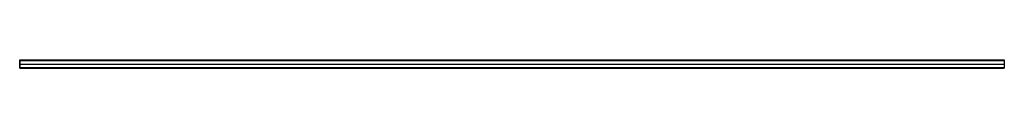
# Model space of a CAD drawing. Header units: millimetres. Extents: x 0 to 2500, y -11 to 11.
import ezdxf

# ---------------------------------------------------------------- set-up
doc = ezdxf.new("R2010")
doc.units = ezdxf.units.MM
doc.header["$LTSCALE"] = 10
doc.linetypes.add('ALLCAD_Strich', pattern=[0.2, 0.15, -0.05])
for name, color, linetype in [('BESCH_KONT_sich_schn_ansi_2d', 40, 'Continuous'), ('BESCH_KONT_sich_schn_grun_2d', 10, 'Continuous'), ('BESCH_KONT_sich_schn_seit_2d', 160, 'Continuous')]:
    doc.layers.add(name, color=color, linetype=linetype)

msp = doc.modelspace()

# ---------------------------------------------------------------- linework, layer by layer
at = {"layer": 'BESCH_KONT_sich_schn_ansi_2d', "linetype": 'ALLCAD_Strich'}
for p, q in [((0, 0, -1), (2500, 0, -1)), ((0, 0, -17), (0, 0, -17)), ((0, 0, -17), (0, 0, -17)), ((0, 0, -17), (0, 0, -17)), ((0, 0, -17), (0, 0, -17)), ((0, 0, -17), (0, 0, -17)), ((0, 0, -17), (0, 0, -17)), ((0, 0, -17), (0, 0, -17)), ((0, 0, -17), (0, 0, -17)), ((0, 0, -17), (0, 0, -17)), ((0, 0, -17), (0, 0, -17)), ((0, 0, -17), (0, 0, -17)), ((0, 0, -17), (0, 0, -17)), ((0, 0, -17), (0, 0, -17)), ((0, 0, -17), (0, 0, -17)), ((0, 0, -17), (0, 0, -17)), ((0, 0, -17), (0, 0, -17)), ((0, 0, -17), (0, 0, -17)), ((0, 0, -17), (0, 0, -17)), ((0, 0, -17), (0, 0, -17)), ((0, 0, -17), (0, 0, -17)), ((0, 0, -17), (0, 0, -17)), ((0, 0, -17), (0, 0, -17)), ((0, 0, -17), (0, 0, -17)), ((0, 0, -18), (2500, 0, -18)), ((0, 0, -17), (2500, 0, -17)), ((0, 0), (2500, 0)), ((0, 0, -17), (0, 0)), ((0, 0, -18), (0, 0, -17)), ((2500, 0, -17), (2500, 0, -18)), ((2500, 0), (2500, 0, -17))]:
    msp.add_line(p, q, dxfattribs=at)
at = {"layer": 'BESCH_KONT_sich_schn_ansi_2d', "linetype": 'ALLCAD_Strich', "extrusion": (0, 1, 0)}
for radius, start, end in [(0.00116, 180, 270), (0.00116, 90, 180), (0.00116, 270, 0), (0.00116, 0, 90), (0.00116, 180, 270), (0.00116, 90, 180), (0.00116, 270, 0), (0.00116, 0, 90), (0.00093, 0, 90), (0.00093, 270, 0)]:
    msp.add_arc((0, -17), radius, start, end, dxfattribs=at)
at = {"layer": 'BESCH_KONT_sich_schn_ansi_2d', "linetype": 'ALLCAD_Strich', "extrusion": (0, -1, 0)}
for radius, start, end in [(0.00271, 180, 270), (0.00271, 90, 180), (0.00271, 0, 90), (0.00271, 270, 360), (0.00271, 180, 270), (0.00271, 90, 180), (0.00271, 0, 90), (0.00271, 270, 360), (0.00217, 180, 270), (0.00217, 90, 180)]:
    msp.add_arc((0, -17), radius, start, end, dxfattribs=at)
at = {"layer": 'BESCH_KONT_sich_schn_grun_2d', "linetype": 'ALLCAD_Strich'}
for p, q in [((0, 11, -18), (2500, 11, -18)), ((0, 10, -18), (0, 11, -18)), ((0, 10, -18), (0, 10, -18)), ((0, 10, -18), (0, 10, -18)), ((0, 10, -18), (0, 10, -18)), ((0, 10, -18), (0, 10, -18)), ((0, 10, -18), (0, 10, -18)), ((0, 10, -18), (0, 10, -18)), ((0, 10, -18), (0, 10, -18)), ((0, 10, -18), (0, 10, -18)), ((0, 10, -18), (0, 10, -18)), ((0, 10, -18), (0, 10, -18)), ((0, 10, -18), (0, 10, -18)), ((0, 10, -18), (0, 10, -18)), ((0, -10, -18), (0, 10, -18)), ((0, 10, -18), (0, 10, -18)), ((0, 10, -18), (0, 10, -18)), ((0, 10, -18), (0, 10, -18)), ((0, 10, -18), (0, 10, -18)), ((0, 10, -18), (0, 10, -18)), ((0, 10, -18), (0, 10, -18)), ((0, 10, -18), (0, 10, -18)), ((0, 10, -18), (0, 10, -18)), ((0, 10, -18), (0, 10, -18)), ((0, 10, -18), (0, 10, -18)), ((0, 10, -18), (0, 10, -18)), ((0, 10, -18), (0, 10, -18)), ((0, 10, -18), (0, 10, -18)), ((0, 10, -18), (0, 10, -18)), ((0, 10, -18), (2500, 10, -18)), ((0, 10, -18), (0, 10, -18)), ((0, 10, -18), (0, 10, -18)), ((0, 10, -18), (0, 10, -18)), ((0, 10, -18), (0, 10, -18)), ((0, 10, -18), (0, 10, -18)), ((0, 9, -18), (2500, 9, -18)), ((2500, 11, -18), (2500, 10, -18)), ((2500, 10, -18), (2500, -10, -18)), ((0, -9, -18), (2500, -9, -18)), ((0, -10, -18), (2500, -10, -18)), ((0, -11, -18), (0, -10, -18)), ((0, -11, -18), (2500, -11, -18)), ((2500, -10, -18), (2500, -11, -18))]:
    msp.add_line(p, q, dxfattribs=at)
at = {"layer": 'BESCH_KONT_sich_schn_seit_2d', "linetype": 'ALLCAD_Strich'}
for p, q in [((0, 11, -18), (0, 9, -18)), ((0, 11, -17), (0, 11, -18)), ((0, 10, -17), (0, 11, -17)), ((0, 10, -17), (0, 10, -17)), ((0, 10, -17), (0, 10, -17)), ((0, 10, -17), (0, 10, -17)), ((0, 10, -17), (0, 10, -17)), ((0, 10, -17), (0, 10, -17)), ((0, 10, -17), (0, 10, -17)), ((0, 10, -17), (0, 10, -17)), ((0, 10, -17), (0, 10, -17)), ((0, 10, -17), (0, 10, -17)), ((0, 10, -17), (0, 10, -17)), ((0, 10, -17), (0, 10, -17)), ((0, 10, -17), (0, 10, -17)), ((0, -10), (0, 10)), ((0, 10, -17), (0, 10, -17)), ((0, 10, -17), (0, 10, -17)), ((0, 10, -17), (0, 10, -17)), ((0, 10, -17), (0, 10, -17)), ((0, 10, -17), (0, 10, -17)), ((0, 10, -17), (0, 10, -17)), ((0, 10, -17), (0, 10, -17)), ((0, 10), (0, 10, -17)), ((0, 9, -1), (0, -9, -1)), ((0, 9, -18), (0, 9, -1)), ((0, -9, -18), (0, -11, -18)), ((0, -9, -1), (0, -9, -18)), ((0, -10, -17), (0, -10)), ((0, -11, -17), (0, -10, -17)), ((0, -11, -18), (0, -11, -17))]:
    msp.add_line(p, q, dxfattribs=at)

doc.saveas('drawing.dxf')
